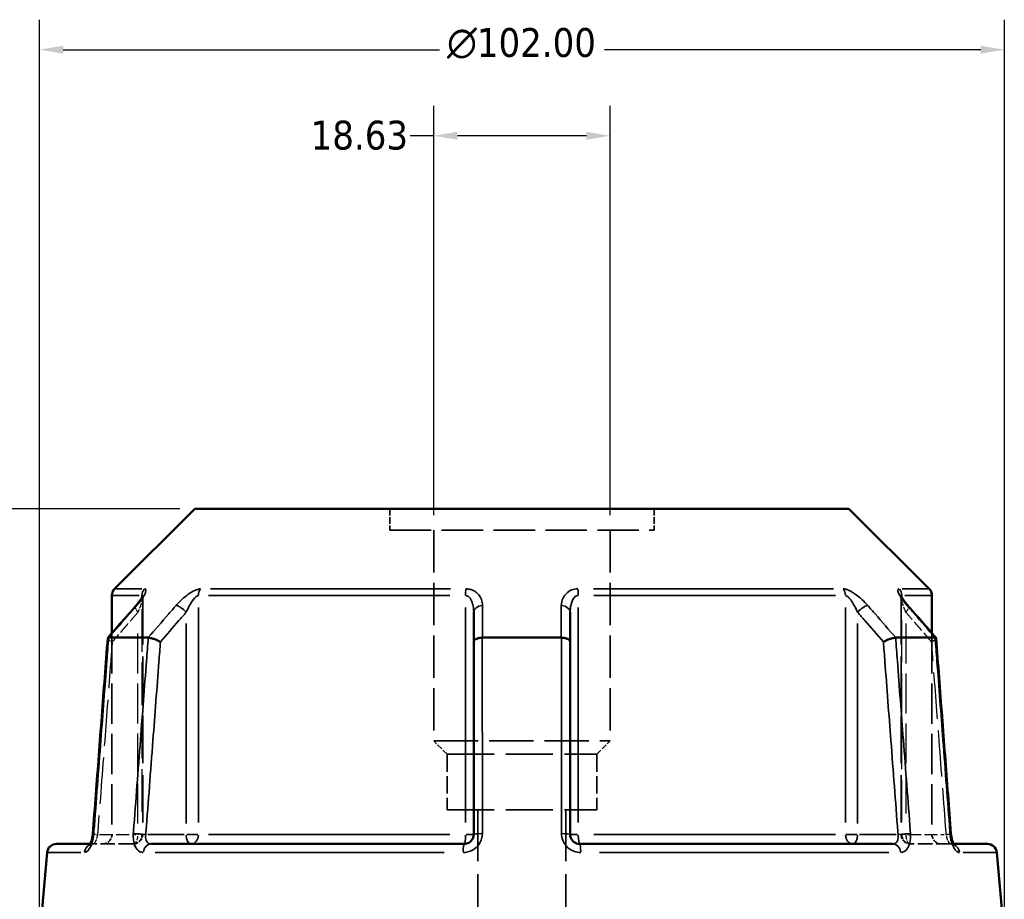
# Model space of a CAD drawing. Header units: millimetres. Extents: x 0 to 898, y 0 to 822.
# Tile 6 of 9: x 361 to 466, y 366 to 459. Entities that reach past the tile are written whole.
import ezdxf

# ---------------------------------------------------------------- set-up
doc = ezdxf.new("R2010")
doc.units = ezdxf.units.MM
doc.linetypes.add('DASHED', pattern=[0.2067, 0.1654, -0.0413])
for name, color, linetype, lineweight in [('Dimension (ANSI)', 7, 'Continuous', 25), ('Hidden (ANSI)', 7, 'DASHED', 35), ('Hidden Narrow (ANSI)', 7, 'DASHED', 25), ('Visible (ANSI)', 7, 'Continuous', 50), ('Visible Narrow (ANSI)', 7, 'Continuous', 35)]:
    doc.layers.add(name, color=color, linetype=linetype, lineweight=lineweight)
doc.styles.add('Note Text (ANSI)', font='tahoma.ttf')
doc.dimstyles.new('Default - mm (ANSI)', dxfattribs={"dimtxt": 3.048, "dimasz": 2.5, "dimexe": 3.175, "dimexo": 1.6002, "dimgap": 0.8, "dimtad": 0, "dimtoh": 1, "dimrnd": 1e-08, "dimzin": 4, "dimdsep": 46, "dimtxsty": 'Note Text (ANSI)', "dimcen": 0.09, "dimdle": 10, "dimclrd": 256, "dimclre": 256, "dimclrt": 256, "dimadec": 1, "dimazin": 1, "dimtfac": 1, "dimtofl": 0, "dimtmove": 0, "dimatfit": 3, "dimfxl": 1, "dimtolj": 1, "dimtzin": 4, "dimlwd": -1, "dimlwe": -1, "dimarcsym": 0})

# ---------------------------------------------------------------- blocks, each defined once
blk = doc.blocks.new('*D6')
at = {"layer": 'Defpoints', "color": 0, "transparency": 16777216}
for p in [(405.27, 446.99), (405.27, 405.27), (423.9, 405.27)]:
    blk.add_point(p, dxfattribs=at)
at = {"layer": 'Dimension (ANSI)', "transparency": 16777216}
for p, q in [((405.27, 406.87), (405.27, 450.16)), ((423.9, 406.87), (423.9, 450.16)), ((405.27, 446.99), (402.77, 446.99)), ((421.4, 446.99), (407.77, 446.99))]:
    blk.add_line(p, q, dxfattribs=at)
for points in [[(407.77, 447.41), (407.77, 446.57), (405.27, 446.99)], [(421.4, 447.41), (421.4, 446.57), (423.9, 446.99)]]:
    blk.add_solid(points, dxfattribs=at)
at = {"layer": 'Dimension (ANSI)', "transparency": 16777216, "insert": (392.25, 448.58), "char_height": 3.048, "attachment_point": 1, "style": 'Note Text (ANSI)'}
blk.add_mtext('\\A1;18.63', dxfattribs=at)
blk = doc.blocks.new('*D9')
at = {"layer": 'Defpoints', "color": 0, "transparency": 16777216}
for p in [(277.95, 407.54), (380.01, 407.54), (415.91, 271.66)]:
    blk.add_point(p, dxfattribs=at)
at = {"layer": 'Dimension (ANSI)', "transparency": 16777216}
for p, q in [((378.41, 407.54), (274.78, 407.54)), ((277.95, 405.04), (277.95, 403.93)), ((277.95, 274.16), (277.95, 390.25)), ((414.31, 271.66), (274.78, 271.66))]:
    blk.add_line(p, q, dxfattribs=at)
for points in [[(277.54, 405.04), (278.37, 405.04), (277.95, 407.54)], [(277.54, 274.16), (278.37, 274.16), (277.95, 271.66)]]:
    blk.add_solid(points, dxfattribs=at)
at = {"layer": 'Dimension (ANSI)', "transparency": 16777216, "insert": (276.36, 391.05), "char_height": 3.048, "attachment_point": 1, "rotation": 90, "style": 'Note Text (ANSI)'}
blk.add_mtext('\\A1;135.89', dxfattribs=at)
blk = doc.blocks.new('*D10')
at = {"layer": 'Defpoints', "color": 0, "transparency": 16777216}
for p in [(363.59, 456.09), (363.59, 362.09), (465.59, 362.09)]:
    blk.add_point(p, dxfattribs=at)
at = {"layer": 'Dimension (ANSI)', "transparency": 16777216}
for p, q in [((363.59, 363.69), (363.59, 459.26)), ((465.59, 363.69), (465.59, 459.26)), ((366.09, 456.09), (405.87, 456.09)), ((463.09, 456.09), (423.3, 456.09))]:
    blk.add_line(p, q, dxfattribs=at)
for points in [[(366.09, 456.51), (366.09, 455.67), (363.59, 456.09)], [(463.09, 456.51), (463.09, 455.67), (465.59, 456.09)]]:
    blk.add_solid(points, dxfattribs=at)
at = {"layer": 'Dimension (ANSI)', "transparency": 16777216, "insert": (406.67, 458.38), "char_height": 3.048, "attachment_point": 1, "style": 'Note Text (ANSI)'}
blk.add_mtext('\\A1;{\\fAIGDT|b0|i0;\\H3.0480;\\ln}\\fTahoma|b0|i0;\\H3.0480;102.00', dxfattribs=at)

msp = doc.modelspace()

# ---------------------------------------------------------------- linework, layer by layer
at = {"layer": 'Hidden (ANSI)', "ltscale": 4.328799}
for p, q in [((400.612, 407.544), (400.612, 405.272)), ((428.559, 407.544), (428.559, 405.272))]:
    msp.add_line(p, q, dxfattribs=at)
at = {"layer": 'Hidden (ANSI)', "ltscale": 26.547085}
msp.add_line((400.612, 405.272), (428.559, 405.272), dxfattribs=at)
at = {"layer": 'Hidden (ANSI)', "ltscale": 26.965408}
for p, q in [((405.27, 405.272), (405.27, 382.977)), ((423.901, 405.272), (423.901, 382.977))]:
    msp.add_line(p, q, dxfattribs=at)
at = {"layer": 'Hidden (ANSI)', "ltscale": 30.378571}
for p, q in [((374.492, 398.206), (374.492, 373.089)), ((454.679, 398.206), (454.679, 373.089))]:
    msp.add_line(p, q, dxfattribs=at)
at = {"layer": 'Hidden (ANSI)', "ltscale": 25.737467}
msp.add_line((371.235, 394.369), (371.235, 373.089), dxfattribs=at)
at = {"layer": 'Hidden (ANSI)', "ltscale": 25.737469}
msp.add_line((457.935, 394.369), (457.935, 373.089), dxfattribs=at)
at = {"layer": 'Hidden (ANSI)', "ltscale": 28.316891}
msp.add_line((405.27, 382.977), (423.901, 382.977), dxfattribs=at)
at = {"layer": 'Hidden (ANSI)', "ltscale": 3.763801}
for p, q in [((406.667, 381.579), (405.27, 382.977)), ((422.504, 381.579), (423.901, 382.977))]:
    msp.add_line(p, q, dxfattribs=at)
at = {"layer": 'Hidden (ANSI)', "ltscale": 30.086697}
for p, q in [((406.667, 381.579), (422.504, 381.579)), ((406.667, 375.694), (422.504, 375.694))]:
    msp.add_line(p, q, dxfattribs=at)
at = {"layer": 'Hidden (ANSI)', "ltscale": 11.208897}
for p, q in [((406.667, 381.579), (406.667, 375.694)), ((422.504, 381.579), (422.504, 375.694))]:
    msp.add_line(p, q, dxfattribs=at)
at = {"layer": 'Hidden (ANSI)', "ltscale": 32.910015}
for p, q in [((409.928, 375.694), (409.928, 362.089)), ((419.243, 375.694), (419.243, 362.089))]:
    msp.add_line(p, q, dxfattribs=at)
at = {"layer": 'Hidden (ANSI)', "ltscale": 1.470216}
msp.add_line((368.954, 372.089), (369.248, 372.089), dxfattribs=at)
at = {"layer": 'Hidden (ANSI)', "ltscale": 9.334328}
for p, q in [((373.492, 372.089), (369.248, 372.089)), ((459.923, 372.089), (455.679, 372.089))]:
    msp.add_line(p, q, dxfattribs=at)
at = {"layer": 'Hidden (ANSI)', "ltscale": 1.47006}
msp.add_line((459.923, 372.089), (460.217, 372.089), dxfattribs=at)
at = {"layer": 'Hidden (ANSI)', "ltscale": 2.991791}
for centre, start, end in [((370.235, 373.089), 270, 0), ((373.492, 373.089), 270, 0), ((455.679, 373.089), 180, 270), ((458.935, 373.089), 180, 270)]:
    msp.add_arc(centre, 1, start, end, dxfattribs=at)
at = {"layer": 'Hidden (ANSI)', "ltscale": 9.098555}
for centre, major_axis, ratio, start_param, end_param in [((10290.1, -10960.907), (-352.445, 16026.342), 0.8713121, 0.7641423, 0.7644403), ((-9607.67, -11129.641), (-355.863, -16264.481), 0.8712863, 2.3770571, 2.3773507)]:
    msp.add_ellipse(centre, major_axis=major_axis, ratio=ratio, start_param=start_param, end_param=end_param, dxfattribs=at)
at = {"layer": 'Hidden (ANSI)', "ltscale": 4.578621}
msp.add_open_spline([(373.738, 397.247), (373.837, 397.361), (373.93, 397.473), (374.102, 397.691), (374.18, 397.797), (374.317, 397.994), (374.375, 398.086), (374.442, 398.202), (374.46, 398.236), (374.486, 398.288), (374.494, 398.306), (374.504, 398.33), (374.506, 398.337), (374.509, 398.344), (374.507, 398.339), (374.499, 398.301), (374.495, 398.276), (374.492, 398.228), (374.492, 398.218), (374.492, 398.206)], degree=3, knots=[0, 0, 0, 0, 0.05326363, 0.05326363, 0.10652726, 0.10652726, 0.15979088, 0.15979088, 0.1864227, 0.1864227, 0.20693939, 0.20693939, 0.22202176, 0.22202176, 0.24544118, 0.24544118, 0.26213437, 0.26213437, 0.26631814, 0.26631814, 0.26631814, 0.26631814], dxfattribs=at)
at = {"layer": 'Hidden (ANSI)', "ltscale": 0.735482}
msp.add_open_spline([(374.492, 398.206), (374.492, 398.249), (374.496, 398.279), (374.502, 398.32), (374.505, 398.332), (374.508, 398.34), (374.508, 398.341), (374.508, 398.341)], degree=3, knots=[0.079099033, 0.079099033, 0.079099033, 0.079099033, 0.094745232, 0.094745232, 0.110737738, 0.110737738, 0.118300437, 0.118300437, 0.118300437, 0.118300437], dxfattribs=at)
at = {"layer": 'Hidden (ANSI)', "ltscale": 4.578617}
msp.add_open_spline([(454.679, 398.206), (454.679, 398.249), (454.675, 398.279), (454.669, 398.32), (454.665, 398.332), (454.662, 398.344), (454.663, 398.341), (454.67, 398.323), (454.678, 398.302), (454.711, 398.234), (454.74, 398.18), (454.826, 398.037), (454.889, 397.942), (455.032, 397.74), (455.114, 397.633), (455.275, 397.432), (455.352, 397.34), (455.433, 397.247)], degree=3, knots=[0.07909903, 0.07909903, 0.07909903, 0.07909903, 0.09474523, 0.09474523, 0.11073774, 0.11073774, 0.12984163, 0.12984163, 0.15596521, 0.15596521, 0.19532048, 0.19532048, 0.24858388, 0.24858388, 0.30184727, 0.30184727, 0.345416, 0.345416, 0.345416, 0.345416], dxfattribs=at)
at = {"layer": 'Hidden (ANSI)', "ltscale": 0.735502}
msp.add_open_spline([(454.663, 398.341), (454.663, 398.341), (454.665, 398.334), (454.672, 398.301), (454.676, 398.276), (454.678, 398.228), (454.679, 398.218), (454.679, 398.206)], degree=3, knots=[0.227116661, 0.227116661, 0.227116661, 0.227116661, 0.245441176, 0.245441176, 0.262134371, 0.262134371, 0.26631814, 0.26631814, 0.26631814, 0.26631814], dxfattribs=at)
at = {"layer": 'Hidden (ANSI)', "ltscale": 2.089209}
for points, knots in [([(370.795, 393.849), (370.794, 393.826), (370.807, 393.797), (370.87, 393.722), (370.925, 393.674), (371.072, 393.571), (371.162, 393.516), (371.266, 393.46), (371.267, 393.459), (371.269, 393.458)], [-0.10955442, -0.10955442, -0.10955442, -0.10955442, -0.07800627, -0.07800627, -0.03925921, -0.03925921, 0, 0, 0.00047624, 0.00047624, 0.00047624, 0.00047624]), ([(457.902, 393.458), (457.904, 393.459), (457.905, 393.46), (458.008, 393.516), (458.099, 393.571), (458.245, 393.674), (458.301, 393.722), (458.363, 393.797), (458.377, 393.826), (458.375, 393.849)], [-0.15375275, -0.15375275, -0.15375275, -0.15375275, -0.15327762, -0.15327762, -0.11410986, -0.11410986, -0.07545306, -0.07545306, -0.04397841, -0.04397841, -0.04397841, -0.04397841])]:
    msp.add_open_spline(points, degree=3, knots=knots, dxfattribs=at)
at = {"layer": 'Hidden (ANSI)', "ltscale": 0.420625}
msp.add_open_spline([(369.111, 372.508), (369.123, 372.553), (369.135, 372.6), (369.15, 372.668), (369.155, 372.688), (369.159, 372.708)], degree=3, knots=[0.227257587, 0.227257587, 0.227257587, 0.227257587, 0.247429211, 0.247429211, 0.255432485, 0.255432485, 0.255432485, 0.255432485], dxfattribs=at)
at = {"layer": 'Hidden (ANSI)', "ltscale": 0.527502}
msp.add_open_spline([(369.191, 372.891), (369.198, 372.938), (369.205, 372.986), (369.215, 373.078), (369.219, 373.121), (369.222, 373.165)], degree=3, knots=[0.279678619, 0.279678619, 0.279678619, 0.279678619, 0.298086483, 0.298086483, 0.314813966, 0.314813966, 0.314813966, 0.314813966], dxfattribs=at)
at = {"layer": 'Hidden (ANSI)', "ltscale": 1.700917}
for points in [[(369.248, 372.089), (369.144, 372.089), (369.053, 372.065), (368.938, 372.015), (368.907, 371.992), (368.879, 371.97), (368.874, 371.965), (368.875, 371.965)], [(459.923, 372.089), (460.027, 372.089), (460.118, 372.065), (460.232, 372.015), (460.264, 371.992), (460.292, 371.97), (460.296, 371.965), (460.296, 371.965)]]:
    msp.add_open_spline(points, degree=3, knots=[0, 0, 0, 0, 0.035487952, 0.035487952, 0.066590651, 0.066590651, 0.08751627, 0.08751627, 0.08751627, 0.08751627], dxfattribs=at)
at = {"layer": 'Hidden (ANSI)', "ltscale": 1.701024}
msp.add_open_spline([(368.875, 371.965), (368.875, 371.965), (368.875, 371.965), (368.875, 371.965), (368.884, 371.975), (368.931, 372.008), (368.968, 372.031), (369.082, 372.072), (369.161, 372.089), (369.248, 372.089)], degree=3, knots=[0.227293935, 0.227293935, 0.227293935, 0.227293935, 0.22772718, 0.22772718, 0.25682997, 0.25682997, 0.285161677, 0.285161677, 0.314811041, 0.314811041, 0.314811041, 0.314811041], dxfattribs=at)
at = {"layer": 'Hidden (ANSI)', "ltscale": 0.402963}
msp.add_open_spline([(368.905, 372.006), (368.906, 372.007), (368.906, 372.008), (368.92, 372.03), (368.936, 372.057), (368.954, 372.089)], degree=3, knots=[0.122975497, 0.122975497, 0.122975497, 0.122975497, 0.124622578, 0.124622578, 0.150448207, 0.150448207, 0.150448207, 0.150448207], dxfattribs=at)
at = {"layer": 'Hidden (ANSI)', "ltscale": 2.63652}
msp.add_open_spline([(460.217, 372.089), (460.237, 372.053), (460.254, 372.023), (460.285, 371.977), (460.297, 371.965), (460.296, 371.965), (460.287, 371.975), (460.24, 372.008), (460.202, 372.031), (460.088, 372.072), (460.009, 372.089), (459.923, 372.089)], degree=3, knots=[0.16436308, 0.16436308, 0.16436308, 0.16436308, 0.19343627, 0.19343627, 0.22772718, 0.22772718, 0.25682997, 0.25682997, 0.28516168, 0.28516168, 0.31481104, 0.31481104, 0.31481104, 0.31481104], dxfattribs=at)
at = {"layer": 'Hidden Narrow (ANSI)', "ltscale": 27.291643}
msp.add_line((374.419, 396.908), (374.419, 374.343), dxfattribs=at)
at = {"layer": 'Hidden Narrow (ANSI)', "ltscale": 27.291601}
msp.add_line((454.752, 374.343), (454.752, 396.908), dxfattribs=at)
at = {"layer": 'Hidden Narrow (ANSI)', "ltscale": 25.581766}
for p, q in [((373.992, 374.264), (373.992, 395.415)), ((455.179, 395.415), (455.179, 374.264))]:
    msp.add_line(p, q, dxfattribs=at)
at = {"layer": 'Hidden Narrow (ANSI)', "ltscale": 8.457208}
for p, q in [((369.933, 373.089), (373.779, 373.089)), ((455.392, 373.089), (459.238, 373.089))]:
    msp.add_line(p, q, dxfattribs=at)
at = {"layer": 'Hidden Narrow (ANSI)', "ltscale": 1.795034}
for p, q in [((374.491, 373.089), (374.037, 373.089)), ((455.134, 373.089), (454.68, 373.089))]:
    msp.add_line(p, q, dxfattribs=at)
at = {"layer": 'Hidden Narrow (ANSI)', "ltscale": 2.029475}
for centre, major_axis, start_param, end_param in [((374.492, 396.591), (-0.755, 0.656), 0.059198, 1.1247615), ((454.679, 396.591), (0.755, 0.656), 5.1584238, 6.2239873)]:
    msp.add_ellipse(centre, major_axis=major_axis, ratio=0.3543192, start_param=start_param, end_param=end_param, dxfattribs=at)
at = {"layer": 'Hidden Narrow (ANSI)', "ltscale": 1.797881}
for centre, major_axis, start_param, end_param in [((370.22, 373.089), (-0.997, 0.076), 0.0524429, 0.9964155), ((458.951, 373.089), (0.997, 0.076), 5.2867698, 6.2307424)]:
    msp.add_ellipse(centre, major_axis=major_axis, ratio=0.0437298, start_param=start_param, end_param=end_param, dxfattribs=at)
at = {"layer": 'Hidden Narrow (ANSI)', "ltscale": 2.692601}
for centre, ratio, start_param, end_param in [((373.492, 373.089), 0.5, 0.0785398, 1.4922565), ((373.492, 373.089), 0.9265657, 0.0785398, 1.4922565), ((455.679, 373.089), 0.9265657, 4.7909288, 6.2046455), ((455.679, 373.089), 0.5, 4.7909288, 6.2046455)]:
    msp.add_ellipse(centre, major_axis=(0, -1), ratio=ratio, start_param=start_param, end_param=end_param, dxfattribs=at)
at = {"layer": 'Hidden Narrow (ANSI)', "ltscale": 0.633739}
msp.add_ellipse((369.248, 371.089), major_axis=(0, 1), ratio=0.9213266, start_param=0.0184876, end_param=0.3512644, dxfattribs=at)
at = {"layer": 'Hidden Narrow (ANSI)', "ltscale": 0.633677}
msp.add_ellipse((459.923, 371.089), major_axis=(0, 1), ratio=0.9213266, start_param=5.9319551, end_param=6.2646995, dxfattribs=at)
at = {"layer": 'Hidden Narrow (ANSI)', "ltscale": 3.591758}
msp.add_open_spline([(374.485, 398.287), (374.488, 398.275), (374.489, 398.262), (374.496, 398.188), (374.489, 398.108), (374.458, 397.931), (374.436, 397.835), (374.367, 397.581), (374.314, 397.415), (374.176, 397.032), (374.088, 396.812), (373.992, 396.591)], degree=3, knots=[0.05373644, 0.05373644, 0.05373644, 0.05373644, 0.06721438, 0.06721438, 0.12292214, 0.12292214, 0.17440412, 0.17440412, 0.25131567, 0.25131567, 0.345416, 0.345416, 0.345416, 0.345416], dxfattribs=at)
at = {"layer": 'Hidden Narrow (ANSI)', "ltscale": 3.592147}
msp.add_open_spline([(455.179, 396.591), (455.059, 396.867), (454.951, 397.141), (454.745, 397.754), (454.663, 398.088), (454.682, 398.267), (454.684, 398.277), (454.686, 398.287)], degree=3, knots=[0, 0, 0, 0, 0.11734182, 0.11734182, 0.28109054, 0.28109054, 0.2916805, 0.2916805, 0.2916805, 0.2916805], dxfattribs=at)
at = {"layer": 'Hidden Narrow (ANSI)', "ltscale": 7.609038}
for points, knots in [([(373.992, 396.591), (373.736, 396.296), (373.481, 396.002), (373.225, 395.708), (372.573, 394.958), (371.921, 394.208), (371.269, 393.458)], [1.69559491, 1.69559491, 1.69559491, 1.69559491, 1.82065727, 1.82065727, 1.82065727, 2.1394765, 2.1394765, 2.1394765, 2.1394765]), ([(457.902, 393.458), (457.25, 394.208), (456.598, 394.958), (455.946, 395.708), (455.69, 396.002), (455.434, 396.296), (455.179, 396.591)], [2.54319661, 2.54319661, 2.54319661, 2.54319661, 2.86201584, 2.86201584, 2.86201584, 2.98707821, 2.98707821, 2.98707821, 2.98707821])]:
    msp.add_open_spline(points, degree=3, knots=knots, dxfattribs=at)
at = {"layer": 'Hidden Narrow (ANSI)', "ltscale": 29.676535}
for points, knots in [([(371.269, 393.458), (371.215, 392.756), (371.162, 392.055), (370.897, 388.575), (370.686, 385.797), (370.475, 383.019), (370.229, 379.795), (369.984, 376.571), (369.733, 373.261), (369.726, 373.175), (369.72, 373.089)], [0.6252803, 0.6252803, 0.6252803, 0.6252803, 0.8366233, 0.8366233, 1.6732466, 1.6732466, 1.6732466, 2.644087, 2.644087, 2.6699934, 2.6699934, 2.6699934, 2.6699934]), ([(459.451, 373.089), (459.445, 373.175), (459.438, 373.261), (459.186, 376.571), (458.941, 379.795), (458.696, 383.019), (458.485, 385.797), (458.274, 388.575), (458.009, 392.055), (457.956, 392.756), (457.902, 393.458)], [1.2046153, 1.2046153, 1.2046153, 1.2046153, 1.2305217, 1.2305217, 2.2013622, 2.2013622, 2.2013622, 3.0379855, 3.0379855, 3.2493285, 3.2493285, 3.2493285, 3.2493285])]:
    msp.add_open_spline(points, degree=3, knots=knots, dxfattribs=at)
at = {"layer": 'Hidden Narrow (ANSI)', "ltscale": 2.712011}
msp.add_open_spline([(369.72, 373.089), (369.71, 373.023), (369.697, 372.957), (369.659, 372.788), (369.631, 372.688), (369.557, 372.475), (369.509, 372.37), (369.385, 372.16), (369.308, 372.089), (369.248, 372.089)], degree=3, knots=[0, 0, 0, 0, 0.03982627, 0.03982627, 0.1035483, 0.1035483, 0.18638694, 0.18638694, 0.31481104, 0.31481104, 0.31481104, 0.31481104], dxfattribs=at)
at = {"layer": 'Hidden Narrow (ANSI)', "ltscale": 2.712193}
msp.add_open_spline([(459.923, 372.089), (459.9, 372.089), (459.875, 372.099), (459.806, 372.15), (459.76, 372.205), (459.654, 372.381), (459.596, 372.516), (459.507, 372.8), (459.473, 372.945), (459.451, 373.089)], degree=3, knots=[0, 0, 0, 0, 0.04867645, 0.04867645, 0.12655878, 0.12655878, 0.2278058, 0.2278058, 0.31481397, 0.31481397, 0.31481397, 0.31481397], dxfattribs=at)
at = {"layer": 'Visible (ANSI)'}
for p, q in [((380.006, 407.544), (371.528, 399.067)), ((380.006, 407.544), (449.165, 407.544)), ((449.165, 407.544), (457.643, 399.067)), ((371.235, 398.36), (371.235, 394.369)), ((457.935, 398.36), (457.935, 394.369)), ((409.485, 396.591), (409.485, 393.458)), ((419.685, 393.458), (419.685, 396.591)), ((370.904, 393.908), (375.065, 393.908)), ((410.424, 393.908), (418.746, 393.908)), ((454.106, 393.908), (458.267, 393.908)), ((409.485, 393.458), (409.485, 373.089)), ((419.685, 373.089), (419.685, 393.458)), ((365.377, 372.089), (368.954, 372.089)), ((375.348, 372.089), (408.485, 372.089)), ((420.685, 372.089), (453.823, 372.089)), ((460.217, 372.089), (463.794, 372.089)), ((364.38, 371.177), (363.585, 362.089)), ((464.79, 371.177), (465.585, 362.089))]:
    msp.add_line(p, q, dxfattribs=at)
for centre, start, end in [((372.235, 398.36), 135, 180), ((456.935, 398.36), 0, 45), ((365.377, 371.089), 90, 175), ((463.794, 371.089), 5, 90)]:
    msp.add_arc(centre, 1, start, end, dxfattribs=at)
for centre, major_axis, ratio, start_param, end_param in [((10436.841, -11129.641), (355.863, -16264.481), 0.8712863, 3.9058346, 3.9061282), ((-9460.93, -10960.907), (352.445, 16026.342), 0.8713121, 5.518745, 5.519043)]:
    msp.add_ellipse(centre, major_axis=major_axis, ratio=ratio, start_param=start_param, end_param=end_param, dxfattribs=at)
for points, knots in [([(374.508, 398.341), (374.508, 398.341), (374.507, 398.338), (374.501, 398.323), (374.492, 398.302), (374.46, 398.234), (374.431, 398.18), (374.345, 398.037), (374.282, 397.942), (374.138, 397.74), (374.057, 397.633), (373.896, 397.432), (373.819, 397.34), (373.738, 397.247)], [0.11830044, 0.11830044, 0.11830044, 0.11830044, 0.12984163, 0.12984163, 0.15596521, 0.15596521, 0.19532048, 0.19532048, 0.24858388, 0.24858388, 0.30184727, 0.30184727, 0.345416, 0.345416, 0.345416, 0.345416]), ([(455.433, 397.247), (455.334, 397.361), (455.241, 397.473), (455.069, 397.691), (454.991, 397.797), (454.854, 397.994), (454.795, 398.086), (454.729, 398.202), (454.71, 398.236), (454.685, 398.288), (454.677, 398.306), (454.667, 398.33), (454.664, 398.337), (454.663, 398.341), (454.663, 398.341), (454.663, 398.341)], [0, 0, 0, 0, 0.05326363, 0.05326363, 0.10652726, 0.10652726, 0.15979088, 0.15979088, 0.1864227, 0.1864227, 0.20693939, 0.20693939, 0.22202176, 0.22202176, 0.22711666, 0.22711666, 0.22711666, 0.22711666]), ([(370.795, 393.849), (370.69, 392.47), (370.586, 391.091), (370.376, 388.333), (370.271, 386.954), (370.061, 384.197), (369.956, 382.818), (369.747, 380.06), (369.642, 378.681), (369.432, 375.923), (369.327, 374.544), (369.222, 373.165)], [0.5936531, 0.5936531, 0.5936531, 0.5936531, 1.0089212, 1.0089212, 1.4241893, 1.4241893, 1.8394573, 1.8394573, 2.2547254, 2.2547254, 2.6699934, 2.6699934, 2.6699934, 2.6699934]), ([(370.893, 393.907), (370.841, 393.903), (370.809, 393.888), (370.797, 393.859), (370.796, 393.854), (370.795, 393.849)], [-0.153635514, -0.153635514, -0.153635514, -0.153635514, -0.11659198, -0.11659198, -0.109554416, -0.109554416, -0.109554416, -0.109554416]), ([(376.369, 393.458), (376.367, 393.459), (376.366, 393.46), (376.262, 393.516), (376.148, 393.571), (375.912, 393.674), (375.791, 393.722), (375.554, 393.804), (375.44, 393.839), (375.237, 393.888), (375.15, 393.903), (375.08, 393.907)], [-0.15375275, -0.15375275, -0.15375275, -0.15375275, -0.15327761, -0.15327761, -0.11410986, -0.11410986, -0.07545304, -0.07545304, -0.03695723, -0.03695723, 0, 0, 0, 0]), ([(410.399, 393.907), (410.276, 393.903), (410.157, 393.888), (409.934, 393.839), (409.833, 393.804), (409.665, 393.722), (409.599, 393.674), (409.509, 393.571), (409.486, 393.516), (409.485, 393.46), (409.485, 393.459), (409.485, 393.458)], [-0.15363538, -0.15363538, -0.15363538, -0.15363538, -0.11659191, -0.11659191, -0.07800639, -0.07800639, -0.03925913, -0.03925913, 0, 0, 0.00047637, 0.00047637, 0.00047637, 0.00047637]), ([(419.685, 393.458), (419.685, 393.459), (419.685, 393.46), (419.685, 393.516), (419.662, 393.571), (419.572, 393.674), (419.506, 393.722), (419.338, 393.804), (419.237, 393.839), (419.013, 393.888), (418.895, 393.903), (418.772, 393.907)], [-0.15375275, -0.15375275, -0.15375275, -0.15375275, -0.15327749, -0.15327749, -0.11410981, -0.11410981, -0.07545281, -0.07545281, -0.03695717, -0.03695717, 0, 0, 0, 0]), ([(454.091, 393.907), (454.021, 393.903), (453.934, 393.888), (453.731, 393.839), (453.617, 393.804), (453.38, 393.722), (453.259, 393.674), (453.023, 393.571), (452.909, 393.516), (452.805, 393.46), (452.804, 393.459), (452.802, 393.458)], [-0.1536355, -0.1536355, -0.1536355, -0.1536355, -0.11659197, -0.11659197, -0.07800629, -0.07800629, -0.0392592, -0.0392592, 0, 0, 0.00047626, 0.00047626, 0.00047626, 0.00047626]), ([(458.375, 393.849), (458.375, 393.854), (458.374, 393.859), (458.362, 393.888), (458.33, 393.903), (458.277, 393.907)], [-0.043978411, -0.043978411, -0.043978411, -0.043978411, -0.036957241, -0.036957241, 0, 0, 0, 0]), ([(459.948, 373.165), (459.843, 374.544), (459.739, 375.923), (459.529, 378.681), (459.424, 380.06), (459.214, 382.818), (459.11, 384.197), (458.9, 386.954), (458.795, 388.333), (458.585, 391.091), (458.48, 392.47), (458.375, 393.849)], [1.2046153, 1.2046153, 1.2046153, 1.2046153, 1.6198834, 1.6198834, 2.0351515, 2.0351515, 2.4504195, 2.4504195, 2.8656876, 2.8656876, 3.2809556, 3.2809556, 3.2809556, 3.2809556]), ([(369.222, 373.165), (369.212, 373.028), (369.194, 372.89), (369.144, 372.631), (369.114, 372.509), (369.048, 372.3), (369.013, 372.212), (368.95, 372.08), (368.923, 372.032), (368.886, 371.978), (368.875, 371.965), (368.875, 371.965)], [0, 0, 0, 0, 0.05246869, 0.05246869, 0.10385719, 0.10385719, 0.15173749, 0.15173749, 0.19343627, 0.19343627, 0.22729393, 0.22729393, 0.22729393, 0.22729393]), ([(409.485, 373.089), (409.485, 373.024), (409.479, 372.958), (409.445, 372.79), (409.408, 372.69), (409.289, 372.479), (409.197, 372.373), (408.945, 372.184), (408.774, 372.116), (408.56, 372.092), (408.523, 372.089), (408.485, 372.089)], [0, 0, 0, 0, 0.03957477, 0.03957477, 0.1028944, 0.1028944, 0.18520991, 0.18520991, 0.29222008, 0.29222008, 0.31481112, 0.31481112, 0.31481112, 0.31481112]), ([(420.685, 372.089), (420.575, 372.089), (420.465, 372.108), (420.193, 372.201), (420.041, 372.304), (419.772, 372.619), (419.685, 372.854), (419.685, 373.089)], [0, 0, 0, 0, 0.06653404, 0.06653404, 0.1729885, 0.1729885, 0.31481287, 0.31481287, 0.31481287, 0.31481287]), ([(459.948, 373.165), (459.959, 373.028), (459.977, 372.89), (460.026, 372.631), (460.057, 372.509), (460.123, 372.3), (460.158, 372.212), (460.2, 372.123), (460.209, 372.105), (460.217, 372.089)], [0, 0, 0, 0, 0.05246869, 0.05246869, 0.10385719, 0.10385719, 0.15173749, 0.15173749, 0.16436308, 0.16436308, 0.16436308, 0.16436308]), ([(460.296, 371.965), (460.296, 371.965), (460.296, 371.966), (460.291, 371.971), (460.279, 371.986), (460.246, 372.037), (460.223, 372.076), (460.171, 372.184), (460.141, 372.256), (460.08, 372.431), (460.05, 372.536), (459.997, 372.771), (459.975, 372.902), (459.956, 373.078), (459.952, 373.121), (459.948, 373.165)], [0.08751627, 0.08751627, 0.08751627, 0.08751627, 0.09464308, 0.09464308, 0.12462258, 0.12462258, 0.15950627, 0.15950627, 0.20062077, 0.20062077, 0.24742921, 0.24742921, 0.29808648, 0.29808648, 0.31481397, 0.31481397, 0.31481397, 0.31481397]), ([(368.875, 371.965), (368.875, 371.965), (368.875, 371.966), (368.88, 371.971), (368.891, 371.984), (368.905, 372.006)], [0.08751627, 0.08751627, 0.08751627, 0.08751627, 0.094643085, 0.094643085, 0.122975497, 0.122975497, 0.122975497, 0.122975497]), ([(368.954, 372.089), (368.96, 372.101), (368.966, 372.113), (369, 372.184), (369.03, 372.256), (369.077, 372.391), (369.094, 372.448), (369.111, 372.508)], [0.150448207, 0.150448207, 0.150448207, 0.150448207, 0.159506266, 0.159506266, 0.200620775, 0.200620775, 0.227257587, 0.227257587, 0.227257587, 0.227257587])]:
    msp.add_open_spline(points, degree=3, knots=knots, dxfattribs=at)
for points in [[(370.893, 393.907), (370.897, 393.908), (370.901, 393.908), (370.904, 393.908)], [(375.065, 393.908), (375.07, 393.908), (375.075, 393.908), (375.08, 393.907)], [(410.399, 393.907), (410.407, 393.908), (410.416, 393.908), (410.424, 393.908)], [(418.746, 393.908), (418.755, 393.908), (418.763, 393.908), (418.772, 393.907)], [(454.091, 393.907), (454.096, 393.908), (454.101, 393.908), (454.106, 393.908)], [(458.267, 393.908), (458.27, 393.908), (458.274, 393.908), (458.277, 393.907)], [(369.159, 372.708), (369.171, 372.767), (369.182, 372.829), (369.191, 372.891)]]:
    msp.add_open_spline(points, degree=3, dxfattribs=at)
at = {"layer": 'Visible Narrow (ANSI)'}
for p, q in [((371.536, 399.067), (374.385, 399.067)), ((381.657, 399.067), (407.023, 399.067)), ((422.147, 399.067), (447.513, 399.067)), ((454.785, 399.067), (457.635, 399.067)), ((374.112, 398.36), (371.243, 398.36)), ((374.419, 398.35), (374.419, 398.171)), ((406.972, 398.36), (381.433, 398.36)), ((447.737, 398.36), (422.199, 398.36)), ((454.752, 398.171), (454.752, 398.35)), ((457.927, 398.36), (455.059, 398.36)), ((380.381, 374.353), (380.381, 397.096)), ((408.623, 397.096), (408.623, 374.353)), ((420.548, 374.353), (420.548, 397.096)), ((448.79, 397.096), (448.79, 374.353)), ((379.092, 395.415), (379.092, 374.264)), ((450.079, 374.264), (450.079, 395.415)), ((378.879, 373.089), (375.033, 373.089)), ((380.335, 373.089), (379.155, 373.089)), ((381.433, 373.089), (406.972, 373.089)), ((409.483, 373.089), (408.693, 373.089)), ((420.477, 373.089), (419.688, 373.089)), ((422.199, 373.089), (447.737, 373.089)), ((450.015, 373.089), (448.836, 373.089)), ((454.138, 373.089), (450.292, 373.089)), ((367.95, 371.177), (364.39, 371.177)), ((406.378, 371.177), (375.795, 371.177)), ((453.376, 371.177), (422.793, 371.177)), ((464.78, 371.177), (461.221, 371.177))]:
    msp.add_line(p, q, dxfattribs=at)
for centre, major_axis, ratio, start_param, end_param in [((375.345, 398.36), (0, 1), 0.9265657, 0.8246681, 1.5315264), ((381.17, 398.36), (0, -1), 0.7890235, 3.9662607, 4.6731191), ((408.76, 398.36), (0, 1), 0.1375423, 0.8246681, 1.5315264), ((420.41, 398.36), (0, -1), 0.1375423, 1.6100662, 2.3169246), ((448.001, 398.36), (0, 1), 0.7890235, 4.7516589, 5.4585172), ((453.825, 398.36), (0, -1), 0.9265657, 1.6100662, 2.3169246), ((374.492, 396.591), (-0.755, 0.656), 0.3543192, 5.9781609, 6.2671314), ((378.592, 396.591), (-0.755, 0.656), 0.3543192, 4.400804, 5.755338), ((410.485, 396.591), (-1, 0), 0.7086384, 4.8533994, 6.2079334), ((418.685, 396.591), (1, 0), 0.7086384, 0.0752519, 1.4297859), ((450.579, 396.591), (-0.755, -0.656), 0.3543192, 3.66944, 5.023974), ((454.679, 396.591), (0.755, 0.656), 0.3543192, 0.0160539, 0.3050244), ((370.22, 373.089), (-0.997, 0.076), 0.0437298, 5.8665688, 6.2612581), ((374.32, 373.089), (0.997, -0.076), 0.0437298, 1.1232285, 2.4618904), ((379.592, 373.089), (0, -1), 0.5, 4.7909288, 6.2046455), ((379.592, 373.089), (0, -1), 0.7890235, 0.0785398, 1.4922565), ((408.485, 373.089), (0, -1), 0.1375423, 0.0785398, 1.4922565), ((410.485, 373.089), (-1, 0), 0.0874597, 4.8701533, 6.2088152), ((418.685, 373.089), (1, 0), 0.0874597, 0.0743701, 1.413032), ((420.685, 373.089), (0, -1), 0.1375423, 4.7909288, 6.2046455), ((449.579, 373.089), (0, -1), 0.7890235, 4.7909288, 6.2046455), ((449.579, 373.089), (0, -1), 0.5, 0.0785398, 1.4922565), ((454.851, 373.089), (0.997, 0.076), 0.0437298, 0.6797022, 2.0183641), ((458.951, 373.089), (0.997, 0.076), 0.0437298, 0.0219272, 0.4166165), ((369.248, 371.089), (0, 1), 0.9213266, 0.4254409, 1.427841), ((375.348, 371.089), (0, 1), 0.797365, 0.0741765, 1.4093534), ((408.485, 371.089), (0, 1), 0.1239616, 0.0741765, 1.4093534), ((420.685, 371.089), (0, 1), 0.1239616, 4.8738319, 6.2090088), ((453.823, 371.089), (0, 1), 0.797365, 4.8738319, 6.2090088), ((459.923, 371.089), (0, 1), 0.9213266, 4.8553461, 5.8577786)]:
    msp.add_ellipse(centre, major_axis=major_axis, ratio=ratio, start_param=start_param, end_param=end_param, dxfattribs=at)
for points, knots in [([(373.85, 397.298), (374.042, 397.519), (374.217, 397.739), (374.491, 398.122), (374.597, 398.288), (374.734, 398.542), (374.777, 398.638), (374.836, 398.815), (374.849, 398.895), (374.83, 398.999), (374.809, 399.031), (374.751, 399.061), (374.723, 399.067), (374.69, 399.067)], [-0.345416, -0.345416, -0.345416, -0.345416, -0.25131567, -0.25131567, -0.17440412, -0.17440412, -0.12292214, -0.12292214, -0.06721438, -0.06721438, -0.02585168, -0.02585168, 0, 0, 0, 0]), ([(380.612, 399.067), (380.482, 399.067), (380.325, 399.032), (379.721, 398.802), (379.24, 398.464), (378.528, 397.848), (378.256, 397.574), (378.015, 397.298)], [-0.34541683, -0.34541683, -0.34541683, -0.34541683, -0.28278882, -0.28278882, -0.11734182, -0.11734182, 0, 0, 0, 0]), ([(410.42, 397.298), (410.419, 397.52), (410.381, 397.741), (410.237, 398.124), (410.145, 398.29), (409.937, 398.543), (409.84, 398.638), (409.603, 398.815), (409.461, 398.895), (409.182, 398.999), (409.054, 399.031), (408.836, 399.061), (408.75, 399.067), (408.663, 399.067)], [-0.34541583, -0.34541583, -0.34541583, -0.34541583, -0.25081718, -0.25081718, -0.17415567, -0.17415567, -0.12305037, -0.12305037, -0.06721438, -0.06721438, -0.02585168, -0.02585168, 0, 0, 0, 0]), ([(420.508, 399.067), (420.275, 399.067), (420.05, 399.024), (419.401, 398.774), (419.103, 398.45), (418.81, 397.848), (418.752, 397.574), (418.751, 397.298)], [-0.34541645, -0.34541645, -0.34541645, -0.34541645, -0.27620858, -0.27620858, -0.11734182, -0.11734182, 0, 0, 0, 0]), ([(451.155, 397.298), (450.963, 397.519), (450.75, 397.738), (450.333, 398.121), (450.135, 398.287), (449.79, 398.542), (449.648, 398.638), (449.352, 398.815), (449.197, 398.895), (448.937, 398.999), (448.831, 399.031), (448.671, 399.061), (448.612, 399.067), (448.558, 399.067)], [-0.34541603, -0.34541603, -0.34541603, -0.34541603, -0.25141662, -0.25141662, -0.17445287, -0.17445287, -0.12288915, -0.12288915, -0.06721438, -0.06721438, -0.02585168, -0.02585168, 0, 0, 0, 0]), ([(454.481, 399.067), (454.399, 399.067), (454.35, 399.03), (454.295, 398.795), (454.457, 398.461), (454.867, 397.848), (455.081, 397.574), (455.321, 397.298)], [-0.34541684, -0.34541684, -0.34541684, -0.34541684, -0.28109054, -0.28109054, -0.11734182, -0.11734182, 0, 0, 0, 0]), ([(374.419, 398.36), (374.435, 398.36), (374.449, 398.354), (374.471, 398.33), (374.48, 398.311), (374.485, 398.287)], [0, 0, 0, 0, 0.025851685, 0.025851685, 0.053736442, 0.053736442, 0.053736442, 0.053736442]), ([(379.092, 396.591), (379.212, 396.867), (379.348, 397.141), (379.703, 397.757), (379.941, 398.095), (380.24, 398.325), (380.317, 398.36), (380.381, 398.36)], [0, 0, 0, 0, 0.11734182, 0.11734182, 0.28278882, 0.28278882, 0.34541683, 0.34541683, 0.34541683, 0.34541683]), ([(408.623, 398.36), (408.666, 398.36), (408.708, 398.354), (408.815, 398.324), (408.878, 398.291), (409.015, 398.188), (409.085, 398.108), (409.201, 397.931), (409.249, 397.836), (409.351, 397.583), (409.396, 397.417), (409.467, 397.034), (409.485, 396.813), (409.485, 396.591)], [0, 0, 0, 0, 0.02585168, 0.02585168, 0.06721438, 0.06721438, 0.12305037, 0.12305037, 0.17415567, 0.17415567, 0.25081718, 0.25081718, 0.34541583, 0.34541583, 0.34541583, 0.34541583]), ([(419.685, 396.591), (419.685, 396.867), (419.714, 397.141), (419.858, 397.743), (420.004, 398.067), (420.323, 398.316), (420.434, 398.36), (420.548, 398.36)], [0, 0, 0, 0, 0.11734182, 0.11734182, 0.27620858, 0.27620858, 0.34541645, 0.34541645, 0.34541645, 0.34541645]), ([(448.79, 398.36), (448.816, 398.36), (448.845, 398.354), (448.924, 398.324), (448.976, 398.291), (449.105, 398.188), (449.181, 398.108), (449.328, 397.931), (449.399, 397.835), (449.57, 397.58), (449.669, 397.414), (449.876, 397.031), (449.982, 396.812), (450.079, 396.591)], [0, 0, 0, 0, 0.02585168, 0.02585168, 0.06721438, 0.06721438, 0.12288915, 0.12288915, 0.17445287, 0.17445287, 0.25141662, 0.25141662, 0.34541603, 0.34541603, 0.34541603, 0.34541603]), ([(370.904, 393.908), (371.63, 394.744), (372.356, 395.58), (373.083, 396.415), (373.338, 396.709), (373.594, 397.004), (373.85, 397.298)], [-2.17594211, -2.17594211, -2.17594211, -2.17594211, -1.82065727, -1.82065727, -1.82065727, -1.69559491, -1.69559491, -1.69559491, -1.69559491]), ([(378.015, 397.298), (377.759, 397.003), (377.503, 396.709), (377.247, 396.415), (376.52, 395.579), (375.792, 394.744), (375.065, 393.908)], [-2.78371928, -2.78371928, -2.78371928, -2.78371928, -2.65862884, -2.65862884, -2.65862884, -2.30337208, -2.30337208, -2.30337208, -2.30337208]), ([(410.424, 393.908), (410.423, 394.744), (410.422, 395.58), (410.421, 396.415), (410.421, 396.709), (410.42, 397.004), (410.42, 397.298)], [-2.17594211, -2.17594211, -2.17594211, -2.17594211, -1.82065499, -1.82065499, -1.82065499, -1.69559491, -1.69559491, -1.69559491, -1.69559491]), ([(418.751, 397.298), (418.751, 397.004), (418.75, 396.709), (418.75, 396.415), (418.749, 395.58), (418.748, 394.744), (418.746, 393.908)], [-0.97913562, -0.97913562, -0.97913562, -0.97913562, -0.85407554, -0.85407554, -0.85407554, -0.49878842, -0.49878842, -0.49878842, -0.49878842]), ([(454.106, 393.908), (453.378, 394.744), (452.651, 395.579), (451.924, 396.415), (451.668, 396.709), (451.412, 397.003), (451.155, 397.298)], [-2.17594211, -2.17594211, -2.17594211, -2.17594211, -1.82068535, -1.82068535, -1.82068535, -1.69559491, -1.69559491, -1.69559491, -1.69559491]), ([(455.321, 397.298), (455.577, 397.004), (455.832, 396.709), (456.088, 396.415), (456.814, 395.58), (457.541, 394.744), (458.267, 393.908)], [-2.98707821, -2.98707821, -2.98707821, -2.98707821, -2.86201584, -2.86201584, -2.86201584, -2.506731, -2.506731, -2.506731, -2.506731]), ([(376.369, 393.458), (377.02, 394.208), (377.672, 394.958), (378.325, 395.708), (378.58, 396.002), (378.836, 396.296), (379.092, 396.591)], [2.33983769, 2.33983769, 2.33983769, 2.33983769, 2.65862884, 2.65862884, 2.65862884, 2.78371928, 2.78371928, 2.78371928, 2.78371928]), ([(450.079, 396.591), (450.334, 396.296), (450.59, 396.002), (450.846, 395.708), (451.498, 394.958), (452.15, 394.208), (452.802, 393.458)], [1.69559491, 1.69559491, 1.69559491, 1.69559491, 1.82068535, 1.82068535, 1.82068535, 2.1394765, 2.1394765, 2.1394765, 2.1394765]), ([(369.318, 373.177), (369.325, 373.263), (369.331, 373.349), (369.583, 376.658), (369.828, 379.882), (370.073, 383.106), (370.284, 385.884), (370.495, 388.662), (370.768, 392.262), (370.831, 393.085), (370.893, 393.907)], [-2.6699934, -2.6699934, -2.6699934, -2.6699934, -2.644087, -2.644087, -1.6732466, -1.6732466, -1.6732466, -0.8366233, -0.8366233, -0.5889322, -0.5889322, -0.5889322, -0.5889322]), ([(375.08, 393.907), (375.017, 393.085), (374.955, 392.262), (374.68, 388.662), (374.469, 385.884), (374.257, 383.106), (374.012, 379.882), (373.767, 376.658), (373.515, 373.349), (373.508, 373.263), (373.502, 373.177)], [-3.2856766, -3.2856766, -3.2856766, -3.2856766, -3.0379855, -3.0379855, -2.2013622, -2.2013622, -2.2013622, -1.2305217, -1.2305217, -1.2046153, -1.2046153, -1.2046153, -1.2046153]), ([(410.402, 373.177), (410.402, 373.263), (410.402, 373.349), (410.402, 376.658), (410.401, 379.882), (410.401, 383.106), (410.4, 385.884), (410.4, 388.662), (410.399, 392.262), (410.399, 393.085), (410.399, 393.907)], [-2.6699934, -2.6699934, -2.6699934, -2.6699934, -2.644087, -2.644087, -1.6732466, -1.6732466, -1.6732466, -0.8366233, -0.8366233, -0.5889322, -0.5889322, -0.5889322, -0.5889322]), ([(418.772, 393.907), (418.772, 393.085), (418.772, 392.262), (418.771, 388.662), (418.771, 385.884), (418.77, 383.106), (418.77, 379.882), (418.769, 376.658), (418.769, 373.349), (418.769, 373.263), (418.769, 373.177)], [-3.2856766, -3.2856766, -3.2856766, -3.2856766, -3.0379855, -3.0379855, -2.2013622, -2.2013622, -2.2013622, -1.2305217, -1.2305217, -1.2046153, -1.2046153, -1.2046153, -1.2046153]), ([(455.669, 373.177), (455.663, 373.263), (455.656, 373.349), (455.404, 376.658), (455.159, 379.882), (454.913, 383.106), (454.702, 385.884), (454.49, 388.662), (454.216, 392.262), (454.154, 393.085), (454.091, 393.907)], [-2.6699934, -2.6699934, -2.6699934, -2.6699934, -2.644087, -2.644087, -1.6732466, -1.6732466, -1.6732466, -0.8366233, -0.8366233, -0.5889322, -0.5889322, -0.5889322, -0.5889322]), ([(458.277, 393.907), (458.34, 393.085), (458.402, 392.262), (458.676, 388.662), (458.887, 385.884), (459.098, 383.106), (459.343, 379.882), (459.588, 376.658), (459.84, 373.349), (459.846, 373.263), (459.853, 373.177)], [-3.2856766, -3.2856766, -3.2856766, -3.2856766, -3.0379855, -3.0379855, -2.2013622, -2.2013622, -2.2013622, -1.2305217, -1.2305217, -1.2046153, -1.2046153, -1.2046153, -1.2046153]), ([(374.82, 373.089), (374.826, 373.175), (374.833, 373.261), (375.084, 376.571), (375.329, 379.795), (375.575, 383.019), (375.786, 385.797), (375.997, 388.575), (376.262, 392.055), (376.315, 392.756), (376.369, 393.458)], [1.2046153, 1.2046153, 1.2046153, 1.2046153, 1.2305217, 1.2305217, 2.2013622, 2.2013622, 2.2013622, 3.0379855, 3.0379855, 3.2493285, 3.2493285, 3.2493285, 3.2493285]), ([(452.802, 393.458), (452.856, 392.756), (452.909, 392.055), (453.174, 388.575), (453.385, 385.797), (453.596, 383.019), (453.841, 379.795), (454.086, 376.571), (454.338, 373.261), (454.345, 373.175), (454.351, 373.089)], [0.6252803, 0.6252803, 0.6252803, 0.6252803, 0.8366233, 0.8366233, 1.6732466, 1.6732466, 1.6732466, 2.644087, 2.644087, 2.6699934, 2.6699934, 2.6699934, 2.6699934]), ([(368.33, 371.177), (368.5, 371.177), (368.687, 371.317), (368.957, 371.737), (369.053, 371.949), (369.189, 372.373), (369.237, 372.574), (369.292, 372.912), (369.308, 373.044), (369.318, 373.177)], [-0.31481104, -0.31481104, -0.31481104, -0.31481104, -0.18638694, -0.18638694, -0.1035483, -0.1035483, -0.03982627, -0.03982627, 0, 0, 0, 0]), ([(373.502, 373.177), (373.493, 373.07), (373.49, 372.964), (373.5, 372.447), (373.587, 372.055), (373.859, 371.532), (374.017, 371.361), (374.309, 371.207), (374.43, 371.177), (374.554, 371.177)], [-0.31481354, -0.31481354, -0.31481354, -0.31481354, -0.28284699, -0.28284699, -0.15713721, -0.15713721, -0.06043739, -0.06043739, 0, 0, 0, 0]), ([(375.348, 372.089), (375.276, 372.089), (375.208, 372.105), (375.047, 372.182), (374.963, 372.267), (374.828, 372.529), (374.794, 372.724), (374.806, 372.983), (374.812, 373.036), (374.82, 373.089)], [0, 0, 0, 0, 0.06043739, 0.06043739, 0.15713721, 0.15713721, 0.28284699, 0.28284699, 0.31481354, 0.31481354, 0.31481354, 0.31481354]), ([(408.362, 371.177), (408.438, 371.177), (408.514, 371.181), (408.95, 371.229), (409.299, 371.365), (409.813, 371.744), (410.002, 371.955), (410.245, 372.378), (410.321, 372.578), (410.389, 372.914), (410.402, 373.045), (410.402, 373.177)], [-0.31481112, -0.31481112, -0.31481112, -0.31481112, -0.29222008, -0.29222008, -0.18520991, -0.18520991, -0.1028944, -0.1028944, -0.03957477, -0.03957477, 0, 0, 0, 0]), ([(418.769, 373.177), (418.769, 372.706), (418.945, 372.235), (419.494, 371.606), (419.805, 371.4), (420.359, 371.213), (420.584, 371.177), (420.809, 371.177)], [-0.31481287, -0.31481287, -0.31481287, -0.31481287, -0.1729885, -0.1729885, -0.06653404, -0.06653404, 0, 0, 0, 0]), ([(454.351, 373.089), (454.361, 373.023), (454.367, 372.957), (454.371, 372.788), (454.362, 372.687), (454.315, 372.475), (454.269, 372.369), (454.111, 372.159), (453.975, 372.089), (453.823, 372.089)], [0, 0, 0, 0, 0.03986256, 0.03986256, 0.10364264, 0.10364264, 0.18655676, 0.18655676, 0.31481094, 0.31481094, 0.31481094, 0.31481094]), ([(454.617, 371.177), (454.88, 371.177), (455.128, 371.316), (455.434, 371.736), (455.529, 371.948), (455.639, 372.372), (455.668, 372.574), (455.682, 372.912), (455.679, 373.044), (455.669, 373.177)], [-0.31481094, -0.31481094, -0.31481094, -0.31481094, -0.18655676, -0.18655676, -0.10364264, -0.10364264, -0.03986256, -0.03986256, 0, 0, 0, 0]), ([(459.853, 373.177), (459.875, 372.888), (459.924, 372.598), (460.082, 372.03), (460.197, 371.76), (460.427, 371.408), (460.535, 371.297), (460.71, 371.196), (460.776, 371.177), (460.841, 371.177)], [-0.31481397, -0.31481397, -0.31481397, -0.31481397, -0.2278058, -0.2278058, -0.12655878, -0.12655878, -0.04867645, -0.04867645, 0, 0, 0, 0])]:
    msp.add_open_spline(points, degree=3, knots=knots, dxfattribs=at)
msp.add_open_spline([(454.686, 398.287), (454.696, 398.334), (454.718, 398.36), (454.752, 398.36)], degree=3, dxfattribs=at)

# ---------------------------------------------------------------- dimensions: what is measured, and where the dimension line sits
at = {"layer": 'Dimension (ANSI)'}
dim = msp.add_linear_dim(base=(363.585, 456.089), p1=(465.585, 362.089), p2=(363.585, 362.089), angle=180, text='{\\fAIGDT|b0|i0;\\H3.0480;\\ln}\\fTahoma|b0|i0;\\H3.0480;<>', dimstyle='Default - mm (ANSI)', override={"dimgap": 0.8, "dimtoh": 0, "dimdec": 2, "dimtol": 0, "dimlim": 0, "dimtp": 0, "dimtm": 0, "dimtdec": 2, "dimatfit": 1}, dxfattribs=at)
dim.commit()
dim.dimension.update_dxf_attribs({"geometry": '*D10', "text_midpoint": (414.585, 456.089), "dimtype": 160})
for base, p1, p2, angle, override, picture, middle in [((405.27, 446.99), (423.901, 405.272), (405.27, 405.272), 180, {"dimgap": 0.8, "dimtoh": 0, "dimdec": 2, "dimtol": 0, "dimlim": 0, "dimtp": 0, "dimtm": 0, "dimtdec": 2, "dimatfit": 2}, '*D6', (397.108, 446.99)), ((277.952, 407.544), (415.91, 271.657), (380.006, 407.544), 90, {"dimgap": 0.8, "dimtoh": 0, "dimdec": 2, "dimtol": 0, "dimlim": 0, "dimtp": 0, "dimtm": 0, "dimtdec": 2, "dimatfit": 1}, '*D9', (277.952, 397.092))]:
    dim = msp.add_linear_dim(base=base, p1=p1, p2=p2, angle=angle, dimstyle='Default - mm (ANSI)', override=override, dxfattribs=at)
    dim.commit()
    dim.dimension.update_dxf_attribs({"geometry": picture, "text_midpoint": middle, "dimtype": 160})

doc.saveas('drawing.dxf')
